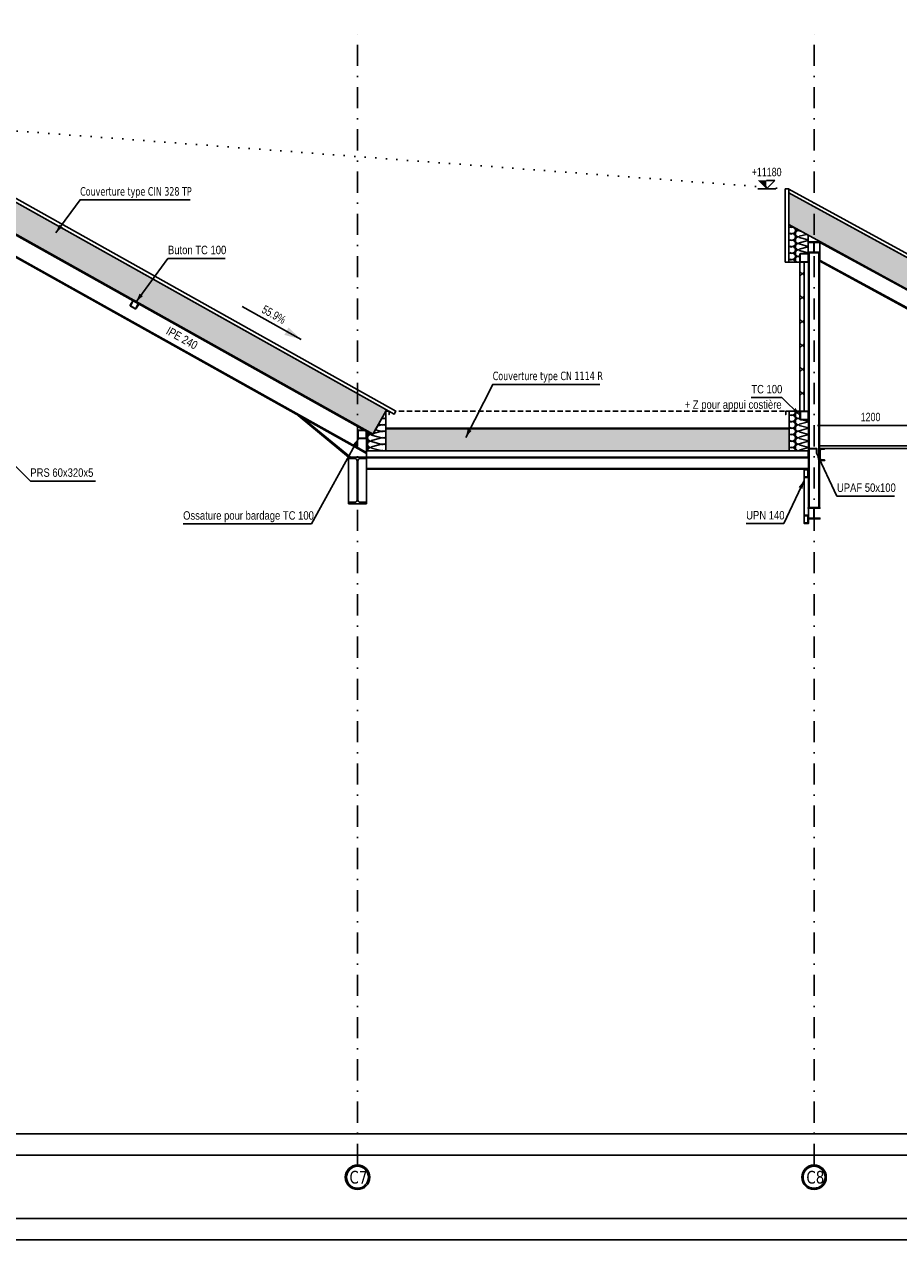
# Model space of a CAD drawing. Extents: x 293186 to 369035, y -341273 to -122059.
# Tile 29 of 64: x 319320 to 329662, y -247460 to -233082. Entities that reach past the tile are written whole.
import ezdxf

# ---------------------------------------------------------------- set-up
doc = ezdxf.new("R2010")
doc.units = 0
doc.header["$LTSCALE"] = 50
for name, pattern in [('DASHDOT', [10, 5, -2.5, 0, -2.5]), ('DOT', [2.5, 0, -2.5]), ('HIDDEN', [1.875, 1.25, -0.625])]:
    doc.linetypes.add(name, pattern=pattern)
doc.layers.get('0').update_dxf_attribs({"color": 1, "linetype": 'CONTINUOUS'})
doc.layers.add('ECHELLE_1_50', color=7, linetype='CONTINUOUS')
doc.styles.add('ARIAL', font='txt')
doc.styles.add('TAHOMA', font='txt')

# ---------------------------------------------------------------- blocks, each defined once
blk = doc.blocks.new('CDWK_EXTR_2')
at = {"color": 0}
blk.add_solid([(0, 0), (2, 0.5), (2, -0.5)], dxfattribs=at)
blk = doc.blocks.new('*D187')
at = {"layer": 'ECHELLE_1_50', "color": 150}
for p, q in [((328097, -235029), (328197, -234929)), ((328197, -234929), (328097, -234929)), ((327997, -235029), (328208, -235029))]:
    blk.add_line(p, q, dxfattribs=at)
blk.add_solid([(328097, -235029), (328097, -234929), (327997, -234929)], dxfattribs=at)
at = {"layer": 'ECHELLE_1_50', "color": 26, "style": 'ARIAL', "width": 0.75}
blk.add_text('+11180', height=100, dxfattribs=at).set_placement((327924, -234879))
blk = doc.blocks.new('*D190')
at = {"layer": 'ECHELLE_1_50'}
h = blk.add_hatch(color=150, dxfattribs=at)
edge = h.paths.add_edge_path()
edge.add_arc((328727, -237827), 6.25, 0, 360)
h = blk.add_hatch(color=150, dxfattribs=at)
edge = h.paths.add_edge_path()
edge.add_arc((329927, -237827), 6.25, 0, 360)
at = {"layer": 'ECHELLE_1_50', "color": 150}
for p, q in [((328727, -237802), (328727, -237902)), ((329927, -237802), (329927, -237902)), ((328702, -237827), (329952, -237827))]:
    blk.add_line(p, q, dxfattribs=at)
at = {"layer": 'ECHELLE_1_50', "color": 26, "style": 'ARIAL', "width": 0.75}
blk.add_text('1200', height=100, dxfattribs=at).set_placement((329213, -237777))

msp = doc.modelspace()

# ---------------------------------------------------------------- hatches: boundary and pattern name
at = {"layer": 'ECHELLE_1_50', "linetype": 'CONTINUOUS'}
h = msp.add_hatch(dxfattribs=at)
h.set_pattern_fill('ISOL_01', color=32, angle=-29.2242, style=0, pattern_type=2)
h.set_pattern_definition([(-29.22421, (-6.43, 3.6), (161.11607, 287.99747), [14.731065, -40.26918]), (60.775793, (-25.5, 67.06), (-95.99915, 53.70535), [8.92532, -321.0761]), (60.775793, (134.26, 240), (-95.99915, 53.70535), [8.92532, -321.0761]), (75.7082573, (79.468, 32.083), (65.1108823, 341.7043907), [203.26895, -1504.39752]), (45.843328, (81.757, 30.803), (-257.1197116, -234.2877963), [203.26895, -1504.39752]), (-13.969088, (6.428, -3.596), (-95.9991445, 53.7053523), [14.95042, -1239.247935]), (135.520681, (-6.428, 3.596), (-95.9991546, 53.7053343), [14.95042, -1239.247935]), (-13.969088, (188.18, 268.35), (-95.9991445, 53.7053523), [14.95042, -1239.247935]), (-44.4793266, (215.544, 257.55), (95.9991474, -53.7053471), [14.95042, -1239.247935]), (1.73955, (20.936, -7.205), (-95.999166, 53.70536), [14.36288, -627.04454]), (119.812032, (-17.166, 14.11), (-95.999162, 53.705368), [14.36288, -627.04454]), (1.73955, (173.823, 267.914), (-95.999166, 53.70536), [14.36288, -627.04454]), (-60.187964, (226.21, 247.074), (95.999165, -53.705361), [14.36288, -627.04454]), (15.775793, (35.29, -6.77), (-95.999174, 53.705366), [12.21431, -454.47818]), (105.775793, (-24.236, 26.53), (-95.999174, 53.705366), [12.21431, -454.47818]), (15.775793, (162.07, 264.59), (-95.999174, 53.705366), [12.21431, -454.47818]), (-74.224207, (233.35, 234.61), (95.999174, -53.705366), [12.21431, -454.47818]), (27.085725, (47.05, -3.45), (-95.99917, 53.705348), [12.81161, -383.80071]), (94.465856, (-27.56, 38.29), (-95.999153, 53.705376), [12.81161, -383.80071]), (27.085725, (150.66, 258.76), (-95.99917, 53.705348), [12.81161, -383.80071]), (-85.53414, (236.67, 222.86), (95.999157, -53.70537), [12.81161, -383.80071]), (42.34084, (58.45, 2.39), (-95.999172, 53.705358), [16.29085, -331.5612]), (79.210745, (-28.55, 51.06), (-95.999167, 53.705368), [16.29085, -331.5612]), (42.34084, (138.62, 247.79), (-95.999172, 53.705358), [16.29085, -331.5612]), (-100.789255, (237.67, 210.08), (95.999167, -53.705368), [16.29085, -331.5612]), (54.435598, (-21.147, 74.852), (-418.2313406, -522.2896062), [11.87078, -984.22584]), (67.115987, (74.852, 21.147), (226.23297, 629.7003496), [11.87078, -984.22584]), (234.435613, (134.263, 239.998), (418.2312015, 522.2897176), [11.87078, -984.22584]), (-112.884013, (134.263, 239.998), (-226.23297, -629.7003496), [11.87078, -984.22584])])
h.paths.add_polyline_path([(323605, -237642), (317551, -234254), (317551, -234633), (323445, -237930)])
h = msp.add_hatch(dxfattribs=at)
h.set_pattern_fill('ISOL_01', color=32, angle=-28.6663, style=0, pattern_type=2)
h.set_pattern_definition([(-28.66631, (-6.46, 3.53), (158.30422, 289.55263), [14.731066, -40.269186]), (61.33369, (-26.16, 66.81), (-96.517534, 52.76807), [8.92532, -321.07613]), (61.33369, (131.92, 241.29), (-96.517534, 52.76807), [8.92532, -321.07613]), (76.2661535, (79.152, 32.856), (61.7806357, 342.3222057), [203.26897, -1504.39766]), (46.401224, (81.453, 31.598), (-254.8262923, -236.7802783), [203.26897, -1504.39766]), (-13.411192, (6.463, -3.533), (-96.5175298, 52.7680703), [14.95042, -1239.24805]), (136.078577, (-6.463, 3.533), (-96.5175397, 52.7680522), [14.95042, -1239.24805]), (-13.411192, (185.558, 270.17), (-96.5175298, 52.7680703), [14.95042, -1239.24805]), (-43.9214304, (213.026, 259.635), (96.5175326, -52.768065), [14.95042, -1239.24805]), (2.297445, (21.005, -7), (-96.517551, 52.768078), [14.36288, -627.0446]), (120.369929, (-17.3, 13.943), (-96.517547, 52.7680855), [14.36288, -627.0446]), (2.297445, (171.206, 269.594), (-96.517551, 52.768078), [14.36288, -627.0446]), (-59.630068, (223.794, 249.265), (96.5175506, -52.768079), [14.36288, -627.0446]), (16.333689, (35.36, -6.425), (-96.51756, 52.768083), [12.21431, -454.47822]), (106.333689, (-24.49, 26.296), (-96.51756, 52.768083), [12.21431, -454.47822]), (16.333689, (159.485, 266.16), (-96.51756, 52.768083), [12.21431, -454.47822]), (-73.666311, (231.056, 236.87), (96.51756, -52.768083), [12.21431, -454.47822]), (27.643622, (47.08, -2.99), (-96.517554, 52.768066), [12.81161, -383.80075]), (95.023752, (-27.93, 38.02), (-96.517539, 52.768094), [12.81161, -383.80075]), (27.643622, (148.14, 260.21), (-96.517554, 52.768066), [12.81161, -383.80075]), (-84.976244, (234.49, 225.15), (96.517542, -52.768088), [12.81161, -383.80075]), (42.898737, (58.43, 2.95), (-96.517558, 52.768076), [16.29085, -331.56123]), (79.76864, (-29.05, 50.78), (-96.517553, 52.768086), [16.29085, -331.56123]), (42.898737, (136.2, 249.13), (-96.517558, 52.768076), [16.29085, -331.56123]), (-100.23136, (235.61, 212.39), (96.517553, -52.768086), [16.29085, -331.56123]), (54.993494, (-21.875, 74.643), (-413.126033, -526.3372007), [11.87078, -984.22593]), (67.673884, (74.643, 21.875), (220.0908913, 631.8733793), [11.87078, -984.22593]), (234.993509, (131.92, 241.294), (413.1258927, 526.3373107), [11.87078, -984.22593]), (-112.326116, (131.92, 241.294), (-220.0908913, -631.8733793), [11.87078, -984.22593])])
h.paths.add_polyline_path([(333055, -237642), (328361, -235075), (328361, -235451), (332894, -237930)])
h = msp.add_hatch(dxfattribs=at)
h.set_pattern_fill('ISOL_01', color=32, angle=90, style=0, pattern_type=2)
h.set_pattern_definition([(90, (3e-12, -5.13), (-230, -1e-10), [10.267062, -28.06628]), (180, (-32.11, -38.33), (4e-11, -76.666661), [6.22065, -223.779355]), (180, (-191.67, -1e-10), (4e-11, -76.666661), [6.22065, -223.779355]), (194.9324646, (-46.556, 37.42), (-229.99890134, -76.670866), [141.671697, -1048.51501]), (165.0675354, (-46.556, 39.247), (229.99890134, -76.670866), [141.671697, -1048.51501]), (105.2551193, (-3e-12, 5.134), (-2.1e-06, -76.6666583), [10.419943, -863.714573]), (254.7448883, (3e-12, -5.134), (1.23e-05, -76.6666583), [10.419943, -863.714573]), (105.2551193, (-227.258, 23.147), (-2.1e-06, -76.6666583), [10.419943, -863.714573]), (74.7448807, (-230, 43.467), (-2.1e-06, 76.6666583), [10.419943, -863.714573]), (120.963757, (-2.74, 15.186), (5e-07, -76.666674), [10.01045, -437.02918]), (239.03624, (-2.74, -15.243), (-5.6e-06, -76.666674), [10.01045, -437.02918]), (120.963757, (-222.108, 14.563), (5e-07, -76.666674), [10.01045, -437.02918]), (59.036243, (-227.26, 53.52), (5e-07, 76.666674), [10.01045, -437.02918]), (135, (-7.89, 23.77), (4e-11, -76.666681), [8.512967, -316.756166]), (225, (-7.89, -23.77), (4e-11, -76.666681), [8.512967, -316.756166]), (135, (-216.09, 8.544), (4e-11, -76.666681), [8.512967, -316.756166]), (45, (-222.11, 62.104), (-4e-11, 76.666681), [8.512967, -316.756166]), (146.309933, (-13.91, 29.79), (9e-06, -76.666672), [8.929267, -267.496325]), (213.690063, (-13.91, -29.79), (-1.4e-05, -76.666672), [8.929267, -267.496325]), (146.309933, (-208.66, 3.59), (9e-06, -76.666672), [8.929267, -267.496325]), (33.690067, (-216.09, 68.12), (9e-06, 76.666672), [8.929267, -267.496325]), (161.565048, (-21.34, 34.74), (4e-06, -76.666677), [11.35418, -231.087122]), (198.434952, (-21.34, -34.74), (-4e-06, -76.666677), [11.35418, -231.087122]), (161.565048, (-197.89, -1e-10), (4e-06, -76.666677), [11.35418, -231.087122]), (18.434952, (-208.66, 73.076), (4e-06, 76.666677), [11.35418, -231.087122]), (173.659805, (-38.333, -38.333), (460.0000316, -76.6666898), [8.273537, -685.97266]), (186.340195, (-38.333, 38.333), (-460.0000316, -76.6666898), [8.273537, -685.97266]), (353.6598206, (-191.667, -1e-10), (-460.000052, 76.6665672), [8.273537, -685.97266]), (6.340195, (-191.667, -1e-10), (460.0000316, 76.6666898), [8.273537, -685.97266])])
h.paths.add_polyline_path([(328361, -235451), (328361, -235894), (328500, -235894, -0.4142), (328494, -235888), (328494, -235800, -0.4142), (328500, -235794), (328544, -235794), (328588, -235794, -0.107855), (328591, -235794), (328591, -235577)])
h = msp.add_hatch(dxfattribs=at)
h.set_pattern_fill('ANSI37', color=141, scale=62.992127, style=0, pattern_type=2)
h.set_pattern_definition([(45, (0, 0), (141.42136, -141.42136), []), (-45, (0, 0), (141.42136, 141.42136), [])])
h.paths.add_polyline_path([(328494, -237659), (328544, -237659), (328544, -235894), (328494, -235894)])
h = msp.add_hatch(dxfattribs=at)
h.set_pattern_fill('ISOL_01', color=32, angle=-90, style=0, pattern_type=2)
h.set_pattern_definition([(-90, (-5e-09, 5.13), (230, 2e-07), [10.267062, -28.06628]), (6e-08, (32.11, 38.33), (-8e-08, 76.666661), [6.22065, -223.779355]), (6e-08, (191.67, 2e-07), (-8e-08, 76.666661), [6.22065, -223.779355]), (14.9324647, (46.556, -37.42), (229.99890126, 76.6708662), [141.671697, -1048.51501]), (-14.9324645, (46.556, -39.247), (-229.9989014, 76.67086575), [141.671697, -1048.51501]), (-74.7448806, (5e-09, -5.134), (2e-06, 76.6666583), [10.419943, -863.714573]), (74.7448884, (-5e-09, 5.134), (-1.23e-05, 76.6666583), [10.419943, -863.714573]), (-74.7448806, (227.258, -23.147), (2e-06, 76.6666583), [10.419943, -863.714573]), (-105.255119, (230, -43.467), (2.1e-06, -76.6666583), [10.419943, -863.714573]), (-59.036243, (2.74, -15.186), (-6e-07, 76.666674), [10.01045, -437.02918]), (59.03624, (2.74, 15.243), (5.5e-06, 76.666674), [10.01045, -437.02918]), (-59.036243, (222.108, -14.563), (-6e-07, 76.666674), [10.01045, -437.02918]), (-120.963757, (227.26, -53.52), (-4e-07, -76.666674), [10.01045, -437.02918]), (-45, (7.89, -23.77), (-8e-08, 76.666681), [8.512967, -316.756166]), (45, (7.89, 23.77), (-8e-08, 76.666681), [8.512967, -316.756166]), (-45, (216.09, -8.544), (-8e-08, 76.666681), [8.512967, -316.756166]), (-135, (222.11, -62.104), (8e-08, -76.666681), [8.512967, -316.756166]), (-33.690067, (13.91, -29.79), (-9e-06, 76.666672), [8.929267, -267.496325]), (33.690064, (13.91, 29.79), (1.4e-05, 76.666672), [8.929267, -267.496325]), (-33.690067, (208.66, -3.59), (-9e-06, 76.666672), [8.929267, -267.496325]), (-146.309933, (216.09, -68.12), (-9e-06, -76.666672), [8.929267, -267.496325]), (-18.434952, (21.34, -34.74), (-4e-06, 76.666677), [11.35418, -231.087122]), (18.434952, (21.34, 34.74), (4e-06, 76.666677), [11.35418, -231.087122]), (-18.434952, (197.89, 2e-07), (-4e-06, 76.666677), [11.35418, -231.087122]), (-161.565048, (208.66, -73.076), (-4e-06, -76.666677), [11.35418, -231.087122]), (-6.340195, (38.333, 38.333), (-460.0000316, 76.6666893), [8.273537, -685.97266]), (6.340195, (38.333, -38.333), (460.0000315, 76.6666902), [8.273537, -685.97266]), (173.6598206, (191.667, 2e-07), (460.000052, -76.6665668), [8.273537, -685.97266]), (-173.659805, (191.667, 2e-07), (-460.0000315, -76.6666902), [8.273537, -685.97266])])
h.paths.add_polyline_path([(323596, -238129), (323596, -237659), (323444, -237930), (323366, -237886), (323366, -238129)])
for points in [[(323696, -238129), (323596, -238129), (323596, -237859), (323596, -237659), (323636, -237659), (323636, -237699), (323635, -237699), (323635, -237659), (323596, -237659), (323596, -237859), (323596, -238128), (323696, -238128)], [(328267, -238129), (328367, -238129), (328367, -237859), (328367, -237659), (328327, -237659), (328327, -237699), (328327, -237699), (328327, -237659), (328366, -237659), (328366, -237859), (328366, -238128), (328267, -238128)]]:
    msp.add_hatch(color=3, dxfattribs=at).paths.add_polyline_path(points)
h = msp.add_hatch(dxfattribs=at)
h.set_pattern_fill('ISOL_01', color=32, angle=90, style=0, pattern_type=2)
h.set_pattern_definition([(90, (-8e-09, -5.13), (-230, 3e-07), [10.267062, -28.06628]), (180, (-32.11, -38.33), (-1e-07, -76.666661), [6.22065, -223.779355]), (180, (-191.67, 3e-07), (-1e-07, -76.666661), [6.22065, -223.779355]), (194.9324645, (-46.556, 37.42), (-229.99890146, -76.67086564), [141.671697, -1048.51501]), (165.0675353, (-46.556, 39.247), (229.9989012, -76.67086634), [141.671697, -1048.51501]), (105.255119, (8e-09, 5.134), (-2.2e-06, -76.6666583), [10.419943, -863.714573]), (254.744888, (-8e-09, -5.134), (1.21e-05, -76.6666583), [10.419943, -863.714573]), (105.255119, (-227.258, 23.147), (-2.2e-06, -76.6666583), [10.419943, -863.714573]), (74.7448806, (-230, 43.467), (-1.9e-06, 76.6666583), [10.419943, -863.714573]), (120.963756, (-2.74, 15.186), (4e-07, -76.666674), [10.01045, -437.02918]), (239.03624, (-2.74, -15.243), (-5.7e-06, -76.666674), [10.01045, -437.02918]), (120.963756, (-222.108, 14.563), (4e-07, -76.666674), [10.01045, -437.02918]), (59.036243, (-227.26, 53.52), (6e-07, 76.666674), [10.01045, -437.02918]), (135, (-7.89, 23.77), (-1e-07, -76.666681), [8.512967, -316.756166]), (225, (-7.89, -23.77), (-1e-07, -76.666681), [8.512967, -316.756166]), (135, (-216.09, 8.544), (-1e-07, -76.666681), [8.512967, -316.756166]), (45, (-222.11, 62.104), (1e-07, 76.666681), [8.512967, -316.756166]), (146.309933, (-13.91, 29.79), (9e-06, -76.666672), [8.929267, -267.496325]), (213.690063, (-13.91, -29.79), (-1.4e-05, -76.666672), [8.929267, -267.496325]), (146.309933, (-208.66, 3.59), (9e-06, -76.666672), [8.929267, -267.496325]), (33.690067, (-216.09, 68.12), (9e-06, 76.666672), [8.929267, -267.496325]), (161.565048, (-21.34, 34.74), (4e-06, -76.666677), [11.35418, -231.087122]), (198.434952, (-21.34, -34.74), (-4e-06, -76.666677), [11.35418, -231.087122]), (161.565048, (-197.89, 3e-07), (4e-06, -76.666677), [11.35418, -231.087122]), (18.434952, (-208.66, 73.076), (4e-06, 76.666677), [11.35418, -231.087122]), (173.659805, (-38.333, -38.333), (460.0000314, -76.6666905), [8.273537, -685.97266]), (186.3401946, (-38.333, 38.333), (-460.0000317, -76.666689), [8.273537, -685.97266]), (353.6598205, (-191.667, 3e-07), (-460.0000519, 76.666568), [8.273537, -685.97266]), (6.3401946, (-191.667, 3e-07), (460.0000317, 76.666689), [8.273537, -685.97266])])
h.paths.add_polyline_path([(328367, -237659), (328367, -238129), (328597, -238129), (328597, -237758, -0.107855), (328594, -237759), (328506, -237759, -0.4142), (328500, -237753), (328500, -237659)])
h = msp.add_hatch(dxfattribs=at)
h.set_pattern_fill('ISOL_01', color=32, angle=0.0008, style=0, pattern_type=2)
h.set_pattern_definition([(0.000764, (-5.8, -8e-05), (-0.00347, 259.90477), [11.601993, -31.715478]), (90.000764, (-43.32, 36.29), (-86.634916, -0.001156), [7.02946, -252.87531]), (90.000764, (-0.003, 216.59), (-86.634916, -0.001156), [7.02946, -252.87531]), (104.933229, (42.284, 52.61), (-86.64313514, 259.9023699), [160.091954, -1184.843695]), (75.0683, (44.35, 52.61), (-86.6362004, -259.90468166), [160.091954, -1184.843695]), (15.255884, (5.8, 8e-05), (-86.634913, -0.0011535), [11.77475, -976.01537]), (164.745653, (-5.8, -8e-05), (-86.634913, -0.0011697), [11.77475, -976.01537]), (15.255884, (26.153, 256.807), (-86.634913, -0.0011535), [11.77475, -976.01537]), (-15.254355, (49.115, 259.905), (86.634913, 0.0011581), [11.77475, -976.01537]), (30.964521, (17.16, 3.1), (-86.6349307, -0.0011564), [11.312017, -493.852033]), (149.037004, (-17.225, 3.1), (-86.6349307, -0.0011495), [11.312017, -493.852033]), (30.964521, (16.453, 250.987), (-86.6349307, -0.0011564), [11.312017, -493.852033]), (-30.962992, (60.475, 256.807), (86.6349307, 0.001155), [11.312017, -493.852033]), (45.000764, (26.86, 8.92), (-86.634939, -0.001156), [9.61983, -357.941034]), (135.000764, (-26.86, 8.92), (-86.634939, -0.001156), [9.61983, -357.941034]), (45.000764, (9.65, 244.185), (-86.634939, -0.001156), [9.61983, -357.941034]), (-44.999236, (70.175, 250.99), (86.634939, 0.001156), [9.61983, -357.941034]), (56.310697, (33.66, 15.72), (-86.634928, -0.001166), [10.09026, -302.27639]), (123.690828, (-33.66, 15.72), (-86.634928, -0.00114), [10.09026, -302.27639]), (56.310697, (4.054, 235.79), (-86.634928, -0.001166), [10.09026, -302.27639]), (-56.309168, (76.98, 244.185), (86.634928, 0.001146), [10.09026, -302.27639]), (71.565813, (39.26, 24.12), (-86.634935, -0.00116), [12.83046, -261.13324]), (108.435716, (-39.26, 24.115), (-86.634935, -0.001151), [12.83046, -261.13324]), (71.565813, (-0.003, 223.62), (-86.634935, -0.00116), [12.83046, -261.13324]), (-71.564284, (82.574, 235.79), (86.634935, 0.001151), [12.83046, -261.13324]), (83.66057, (-43.318, 43.317), (-86.6280137, -519.810726), [9.34927, -775.163326]), (96.340959, (43.317, 43.318), (-86.6418833, 519.8084145), [9.34927, -775.163326]), (263.660585, (-0.003, 216.587), (86.6278753, 519.8107491), [9.34927, -775.163326]), (-83.659041, (-0.003, 216.587), (86.6418833, -519.8084145), [9.34927, -775.163326])])
h.paths.add_polyline_path([(328366, -237869), (323596, -237869), (323596, -238129), (328366, -238129)])

# ---------------------------------------------------------------- linework, layer by layer
at = {"layer": 'ECHELLE_1_50', "color": 158, "linetype": 'DASHDOT'}
for p, q in [((323261, -246576), (323261, -233104)), ((328661, -246576), (328661, -233104))]:
    msp.add_line(p, q, dxfattribs=at)
at = {"layer": 'ECHELLE_1_50', "color": 146, "linetype": 'DOT'}
msp.add_line((306761, -233409), (328361, -235029), dxfattribs=at)
at = {"layer": 'ECHELLE_1_50', "color": 146, "linetype": 'CONTINUOUS'}
for p, q in [((323366, -237897), (317921, -234851)), ((317921, -235103), (323366, -238149)), ((332816, -237897), (328731, -235663)), ((328735, -235874), (332816, -238105)), ((322559, -237710, 2540), (323156, -238202, 2540)), ((322616, -237741, 2540), (323176, -238203, 2540))]:
    msp.add_line(p, q, dxfattribs=at)
at = {"layer": 'ECHELLE_1_50', "color": 5, "linetype": 'CONTINUOUS'}
for p, q in [((328603, -235787), (328603, -238799)), ((328719, -238799), (328719, -235787))]:
    msp.add_line(p, q, dxfattribs=at)
at = {"layer": 'ECHELLE_1_50', "color": 150, "linetype": 'CONTINUOUS'}
msp.add_line((321897, -236420), (322595, -236810), dxfattribs=at)
at = {"layer": 'ECHELLE_1_50', "color": 32, "linetype": 'HIDDEN'}
msp.add_line((328594, -237659), (323715, -237659), dxfattribs=at)
at = {"layer": 'ECHELLE_1_50', "color": 141}
for p, q in [((323156, -238220), (323156, -238735)), ((323366, -238220), (323366, -238735))]:
    msp.add_line(p, q, dxfattribs=at)
at = {"layer": 'ECHELLE_1_50', "color": 22}
for p, q in [((328594, -238210, 2540), (323366, -238210, 2540)), ((323366, -238336, 2540), (328594, -238336, 2540))]:
    msp.add_line(p, q, dxfattribs=at)
at = {"layer": 'ECHELLE_1_50', "color": 32, "linetype": 'CONTINUOUS'}
for points in [[(293186, -205510), (368085, -205510), (368085, -247460), (293186, -247460), (293186, -205510)], [(293436, -205760), (367835, -205760), (367835, -247210), (293436, -247210), (293436, -205760)]]:
    msp.add_lwpolyline(points, dxfattribs=at)
for points in [[(323715, -237657), (317551, -234209), (317551, -234254), (323696, -237692)], [(323605, -237642), (317551, -234254), (317551, -234633), (323445, -237930)], [(333165, -237656), (328361, -235030), (328361, -235075), (333146, -237691)], [(333055, -237642), (328361, -235075), (328361, -235451), (332894, -237930)], [(323596, -238129), (323596, -237659), (323444, -237930), (323366, -237886), (323366, -238129)], [(328366, -237869), (328366, -237859), (323596, -237859), (323596, -237869)], [(328366, -237869), (323596, -237869), (323596, -238129), (328366, -238129)], [(323366, -238129), (323366, -238203), (328591, -238203), (328591, -238129)]]:
    msp.add_lwpolyline(points, close=True, dxfattribs=at)
at = {"layer": 'ECHELLE_1_50', "color": 146, "linetype": 'CONTINUOUS'}
for points in [[(317921, -235115), (323366, -238161), (323366, -237886), (317921, -234840), (317921, -235115)], [(332816, -237887), (328731, -235654), (328731, -235882), (332816, -238115), (332816, -237887)]]:
    msp.add_lwpolyline(points, dxfattribs=at)
at = {"layer": 'ECHELLE_1_50', "color": 7, "linetype": 'CONTINUOUS'}
for points in [[(319692, -235547), (319980, -235158), (321283, -235158)], [(320643, -236363), (321019, -235851), (321694, -235851)], [(324541, -237969), (324860, -237341), (326128, -237341)], [(328497, -237709), (328278, -237498), (327919, -237498)], [(323272, -237982), (322715, -238992), (321198, -238992)], [(319147, -238240), (319391, -238485), (320160, -238485)], [(328689, -238150), (328932, -238663), (329612, -238663)], [(328544, -238477), (328302, -238989), (327858, -238989)]]:
    msp.add_lwpolyline(points, dxfattribs=at)
at = {"layer": 'ECHELLE_1_50', "color": 32, "linetype": 'CONTINUOUS'}
for points in [[(328361, -235451), (328361, -235894), (328500, -235894, -0.4142), (328494, -235888), (328494, -235800, -0.4142), (328500, -235794), (328544, -235794), (328588, -235794, -0.107855), (328591, -235794), (328591, -235577)], [(328367, -237659), (328367, -238129), (328597, -238129), (328597, -237758, -0.107855), (328594, -237759), (328506, -237759, -0.4142), (328500, -237753), (328500, -237659)]]:
    msp.add_lwpolyline(points, format="xyb", close=True, dxfattribs=at)
at = {"layer": 'ECHELLE_1_50', "color": 5, "linetype": 'CONTINUOUS'}
for points in [[(328663, -235766), (328663, -235674, -0.414214), (328675, -235662), (328731, -235662), (328731, -235654), (328699, -235654), (328699, -235654), (328623, -235654), (328623, -235654), (328591, -235654), (328591, -235662), (328646, -235662, -0.414214), (328658, -235674), (328658, -235766, -0.414214), (328646, -235778), (328591, -235778), (328591, -235787)], [(328591, -235787), (328731, -235787), (328731, -235778), (328675, -235778, -0.414214), (328663, -235766)], [(328663, -238911), (328663, -238819, -0.414214), (328675, -238807), (328731, -238807), (328731, -238799), (328699, -238799), (328699, -238799), (328623, -238799), (328623, -238799), (328591, -238799), (328591, -238807), (328646, -238807, -0.414214), (328658, -238819), (328658, -238911, -0.414214), (328646, -238923), (328591, -238923), (328591, -238932)], [(328591, -238932), (328731, -238932), (328731, -238923), (328675, -238923, -0.414214), (328663, -238911)]]:
    msp.add_lwpolyline(points, format="xyb", dxfattribs=at)
at = {"layer": 'ECHELLE_1_50', "color": 54, "linetype": 'CONTINUOUS'}
for points in [[(328544, -235794), (328500, -235794, 0.4142), (328494, -235800), (328494, -235888, 0.4142), (328500, -235894)], [(328544, -235891), (328500, -235891, -0.4142), (328497, -235888), (328497, -235800, -0.4142), (328500, -235797), (328544, -235797)], [(328500, -235894), (328588, -235894, 0.4142), (328594, -235888), (328594, -235800, 0.4142), (328588, -235794), (328544, -235794)], [(328544, -235797), (328588, -235797, -0.4142), (328591, -235800), (328591, -235888, -0.4142), (328588, -235891), (328544, -235891)], [(328544, -237659), (328500, -237659, 0.4142), (328494, -237665), (328494, -237753, 0.4142), (328500, -237759)], [(328544, -237756), (328500, -237756, -0.4142), (328497, -237753), (328497, -237665, -0.4142), (328500, -237662), (328544, -237662)], [(328500, -237759), (328588, -237759, 0.4142), (328594, -237753), (328594, -237665, 0.4142), (328588, -237659), (328544, -237659)], [(328544, -237662), (328588, -237662, -0.4142), (328591, -237665), (328591, -237753, -0.4142), (328588, -237756), (328544, -237756)], [(323316, -237882), (323272, -237882, 0.4142), (323266, -237888), (323266, -237976, 0.4142), (323272, -237982)], [(323316, -237979), (323272, -237979, -0.4142), (323269, -237976), (323269, -237888, -0.4142), (323272, -237885), (323316, -237885)], [(323272, -237982), (323360, -237982, 0.4142), (323366, -237976), (323366, -237888, 0.4142), (323360, -237882), (323316, -237882)], [(323316, -237885), (323360, -237885, -0.4142), (323363, -237888), (323363, -237976, -0.4142), (323360, -237979), (323316, -237979)]]:
    msp.add_lwpolyline(points, format="xyb", dxfattribs=at)
at = {"layer": 'ECHELLE_1_50', "color": 5, "linetype": 'CONTINUOUS'}
msp.add_lwpolyline([(328727, -238799), (328727, -235787), (328594, -235787), (328594, -238799), (328727, -238799)], dxfattribs=at)
at = {"layer": 'ECHELLE_1_50', "color": 141, "linetype": 'CONTINUOUS'}
msp.add_lwpolyline([(328494, -237659), (328544, -237659), (328544, -235894), (328494, -235894)], close=True, dxfattribs=at)
at = {"layer": 'ECHELLE_1_50', "color": 136, "linetype": 'CONTINUOUS'}
for points in [[(320643, -236363), (320617, -236348, 0.4142), (320604, -236351), (320573, -236403, 0.4142), (320577, -236417)], [(320605, -236427), (320579, -236412, -0.4142), (320578, -236405), (320608, -236354, -0.4142), (320615, -236352), (320641, -236367)], [(320577, -236417), (320629, -236447, 0.4142), (320643, -236443), (320673, -236391, 0.4142), (320669, -236378), (320643, -236363)], [(320641, -236367), (320667, -236382, -0.4142), (320668, -236389), (320638, -236441, -0.4142), (320631, -236442), (320605, -236427)]]:
    msp.add_lwpolyline(points, format="xyb", dxfattribs=at)
at = {"layer": 'ECHELLE_1_50', "color": 3, "linetype": 'CONTINUOUS', "elevation": 2540}
for points in [[(323696, -238129), (323596, -238129), (323596, -237859), (323596, -237659), (323636, -237659), (323636, -237699), (323635, -237699), (323635, -237659), (323596, -237659), (323596, -237859), (323596, -238128), (323696, -238128)], [(328267, -238129), (328367, -238129), (328367, -237859), (328367, -237659), (328327, -237659), (328327, -237699), (328327, -237699), (328327, -237659), (328366, -237659), (328366, -237859), (328366, -238128), (328267, -238128)]]:
    msp.add_lwpolyline(points, close=True, dxfattribs=at)
at = {"layer": 'ECHELLE_1_50', "color": 5, "linetype": 'CONTINUOUS', "elevation": 2540}
msp.add_lwpolyline([(328594, -238150), (328599, -238150), (328599, -238105), (328689, -238105), (328689, -238150), (328694, -238150), (328694, -238100), (328594, -238100)], close=True, dxfattribs=at)
at = {"layer": 'ECHELLE_1_50', "color": 5, "linetype": 'CONTINUOUS'}
msp.add_lwpolyline([(328727, -238240), (328787, -238240), (328787, -238238, 0.414214), (328782, -238233), (328744, -238229, -0.414214), (328734, -238219), (328734, -238170), (328734, -238122, -0.414214), (328744, -238112), (328782, -238108, 0.414215), (328787, -238103), (328787, -238100), (328762, -238100), (328727, -238100)], format="xyb", close=True, dxfattribs=at)
at = {"layer": 'ECHELLE_1_50', "color": 141, "linetype": 'CONTINUOUS'}
for points in [[(323366, -238203), (323156, -238203), (323156, -238220), (323231, -238220, -0.414214), (323255, -238244)], [(323255, -238244), (323255, -238711, -0.414214), (323231, -238735), (323156, -238735), (323156, -238753), (323201, -238753), (323321, -238753), (323366, -238753), (323366, -238735), (323290, -238735, -0.414214), (323266, -238711), (323266, -238244, -0.414214), (323290, -238220), (323366, -238220), (323366, -238203)]]:
    msp.add_lwpolyline(points, format="xyb", dxfattribs=at)
at = {"layer": 'ECHELLE_1_50', "color": 22, "elevation": 2540}
msp.add_lwpolyline([(323366, -238343), (328594, -238343), (328594, -238203), (323366, -238203), (323366, -238343)], dxfattribs=at)
at = {"layer": 'ECHELLE_1_50', "color": 146, "linetype": 'CONTINUOUS'}
for points in [[(328594, -238343), (328564, -238343), (328544, -238343), (328544, -238351), (328580, -238351, -0.414), (328589, -238360)], [(328589, -238360), (328589, -238426, -0.414), (328580, -238434), (328544, -238434), (328544, -238443), (328594, -238443), (328594, -238343)]]:
    msp.add_lwpolyline(points, format="xyb", dxfattribs=at)
msp.add_lwpolyline([(328544, -238343), (328594, -238343), (328594, -238988), (328544, -238988)], close=True, dxfattribs=at)
at = {"layer": 'ECHELLE_1_50', "color": 146, "linetype": 'HIDDEN'}
for points in [[(328594, -238888), (328564, -238888), (328544, -238888), (328544, -238896), (328580, -238896, -0.414), (328589, -238905)], [(328589, -238905), (328589, -238971, -0.414), (328580, -238979), (328544, -238979), (328544, -238988), (328594, -238988), (328594, -238888)]]:
    msp.add_lwpolyline(points, format="xyb", dxfattribs=at)
at = {"layer": 'ECHELLE_1_50', "color": 9, "linetype": 'CONTINUOUS'}
msp.add_lwpolyline([(294166, -246459), (334316, -246459), (334316, -246209), (294166, -246209)], close=True, dxfattribs=at)
at = {"layer": 'ECHELLE_1_50', "color": 158, "linetype": 'CONTINUOUS'}
for centre, radius in [((323261, -246721), 145), ((328661, -246721), 145), ((323261, -246721), 130), ((328661, -246721), 130)]:
    msp.add_circle(centre, radius, dxfattribs=at)
at = {"layer": 'ECHELLE_1_50', "color": 32, "linetype": 'CONTINUOUS'}
msp.add_3dface([(328361, -235029, 2540), (328321, -235029, 2540), (328321, -235894, 2540), (328361, -235894, 2540)], dxfattribs=at)
at = {"layer": 'ECHELLE_1_50', "color": 7, "linetype": 'CONTINUOUS'}
msp.add_3dface([(328727, -238070, 2540), (329987, -238070, 2540), (329987, -238100, 2540), (328727, -238100, 2540)], dxfattribs=at)

# ---------------------------------------------------------------- block references
at = {"layer": 'ECHELLE_1_50', "color": 0}
for name in ['*D187', '*D190']:
    msp.add_blockref(name, (0, 0), dxfattribs=at)
at = {"layer": 'ECHELLE_1_50', "color": 7, "linetype": 'CONTINUOUS', "xscale": 50, "yscale": 50, "zscale": 50}
for p, rotation in [((319692, -235547), 53.52397092), ((320643, -236363), 53.69250483), ((328497, -237709), 136.04448194), ((324541, -237969), 63.07234059), ((323272, -237982), 241.11426438), ((328689, -238150), 295.3357147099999), ((328544, -238477), 244.66428529)]:
    msp.add_blockref('CDWK_EXTR_2', p, dxfattribs=dict(at, rotation=rotation))
at = {"layer": 'ECHELLE_1_50', "color": 150, "linetype": 'CONTINUOUS', "xscale": 100, "yscale": 100, "zscale": 100, "rotation": 150.77579216}
msp.add_blockref('CDWK_EXTR_2', (322595, -236810), dxfattribs=at)

# ---------------------------------------------------------------- texts
at = {"layer": 'ECHELLE_1_50', "color": 32, "style": 'TAHOMA', "width": 0.8}
for s, p in [('Couverture type CIN 328 TP', (319980, -235108)), ('Couverture type CN 1114 R', (324860, -237291))]:
    msp.add_text(s, height=100, dxfattribs=at).set_placement(p)
at = {"layer": 'ECHELLE_1_50', "color": 7, "style": 'ARIAL', "width": 0.8}
for s, p in [('Buton TC 100', (321019, -235801)), ('TC 100', (327919, -237448)), ('+ Z pour appui costière', (327131, -237630)), ('PRS 60x320x5', (319391, -238435)), ('UPAF 50x100', (328932, -238613)), ('Ossature pour bardage TC 100', (321198, -238942)), ('UPN 140', (327858, -238939))]:
    msp.add_text(s, height=100, dxfattribs=at).set_placement(p)
at = {"layer": 'ECHELLE_1_50', "color": 26, "style": 'ARIAL', "width": 0.75}
msp.add_text('55.9%', height=100, rotation=330.7758, dxfattribs=at).set_placement((322118, -236486))
at = {"layer": 'ECHELLE_1_50', "color": 7, "style": 'ARIAL', "width": 0.8}
msp.add_text('IPE 240', height=100, rotation=330.7758, dxfattribs=at).set_placement((320987, -236739))
at = {"layer": 'ECHELLE_1_50', "color": 96, "style": 'TAHOMA', "width": 0.9}
for s, p in [('C7', (323166, -246796)), ('C8', (328570, -246796))]:
    msp.add_text(s, height=150, dxfattribs=at).set_placement(p)

doc.saveas('drawing.dxf')
